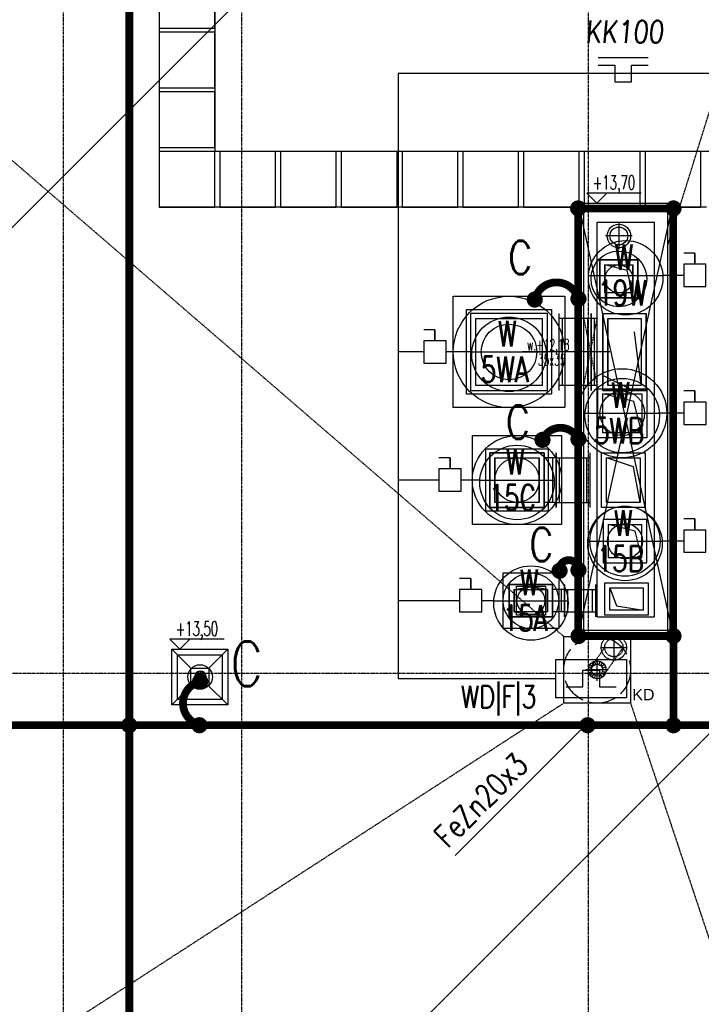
# Model space of a CAD drawing. Extents: x 3880 to 129921, y -116796 to -57711.
# Tile 52 of 110: x 51778 to 52390, y -94540 to -93656. Entities that reach past the tile are written whole.
import ezdxf
from ezdxf.enums import TextEntityAlignment as Align

# ---------------------------------------------------------------- set-up
doc = ezdxf.new("R2010")
doc.units = 0
doc.header["$LTSCALE"] = 2
for name, pattern in [('ACAD_ISO02W100', [15, 12, -3]), ('ACAD_ISO10W100', [18.5, 12, -3, 0.5, -3]), ('CENTER', [2, 1.25, -0.25, 0.25, -0.25]), ('DASHED', [0.75, 0.5, -0.25])]:
    doc.linetypes.add(name, pattern=pattern)
doc.layers.get('0').update_dxf_attribs({"color": 101, "linetype": 'CONTINUOUS'})
for name, color, linetype in [('E35', 6, 'CONTINUOUS'), ('E50', 3, 'CONTINUOUS'), ('Ins-kan', 54, 'CONTINUOUS'), ('Ins-went', 141, 'CONTINUOUS'), ('Ins-wod', 152, 'CONTINUOUS'), ('Opis-rzedne', 52, 'CONTINUOUS'), ('Os-osie glowne', 1, 'CENTER'), ('Pzt-chodniki-hatch', 252, 'CONTINUOUS'), ('W-idok', 9, 'CONTINUOUS'), ('W-izol-w', 144, 'CONTINUOUS'), ('W-przebicia-ściany', 223, 'CONTINUOUS'), ('W-przebicia-ściany @ 1', 223, 'CONTINUOUS'), ('W-widok-spadki', 61, 'CONTINUOUS')]:
    doc.layers.add(name, color=color, linetype=linetype)
doc.styles.add('dwg_opis podstawowy', font='romans.shx', dxfattribs={"width": 0.9})
doc.styles.add('KA wymiar', font='romand.shx', dxfattribs={"width": 0.6})
doc.styles.add('ROMANS', font='romans', dxfattribs={"width": 0.85})
doc.styles.add('TYTUL2', font='ARIAL.TTF')

# ---------------------------------------------------------------- blocks, each defined once
blk = doc.blocks.new('A$C5F9C5678')
at = {"layer": 'E35'}
for p, q in [((-39.17, 9.89), (-39.17, 24.89)), ((-39.17, 24.89), (-24.17, 24.89)), ((-24.17, 24.89), (-24.17, 9.89)), ((-54.17, 9.89), (-39.17, 9.89)), ((-24.17, 9.89), (-9.17, 9.89))]:
    blk.add_line(p, q, dxfattribs=at)
blk.add_lwpolyline([(-63.34, 34.37), (0, 34.37), (0, 0), (-63.34, 0)], close=True, dxfattribs=at)
blk = doc.blocks.new('A$C396C56EA')
at = {"layer": 'E35'}
for p, q in [((0, 0), (45, 0)), ((0, -6.86), (15, -6.86)), ((15, -6.86), (15, -21.86)), ((30, -21.86), (30, -6.86)), ((30, -6.86), (45, -6.86)), ((15, -21.86), (30, -21.86))]:
    blk.add_line(p, q, dxfattribs=at)
blk = doc.blocks.new('_kgjdskfgjkfh')
at = {"linetype": 'ACAD_ISO10W100'}
for p, q in [((0, 10), (0, -10)), ((10, 0), (-10, 0))]:
    blk.add_line(p, q, dxfattribs=at)
at = {"linetype": 'Continuous', "ltscale": 7}
for p, q in [((-8, 0), (-5, 0)), ((-7.61, 2.47), (-4.76, 1.55)), ((-6.47, 4.7), (-4.05, 2.94)), ((-4.7, 6.47), (-2.94, 4.05)), ((-2.47, 7.61), (-1.55, 4.76)), ((0, 8), (0, 5)), ((2.47, 7.61), (1.55, 4.76)), ((4.7, 6.47), (2.94, 4.05)), ((6.47, 4.7), (4.05, 2.94)), ((7.61, 2.47), (4.76, 1.55)), ((8, 0), (5, 0)), ((-7.61, -2.47), (-4.76, -1.55)), ((-6.47, -4.7), (-4.05, -2.94)), ((-4.7, -6.47), (-2.94, -4.05)), ((-2.47, -7.61), (-1.55, -4.76)), ((0, -8), (0, -5)), ((2.47, -7.61), (1.55, -4.76)), ((4.7, -6.47), (2.94, -4.05)), ((6.47, -4.7), (4.05, -2.94)), ((7.61, -2.47), (4.76, -1.55))]:
    blk.add_line(p, q, dxfattribs=at)
at = {"linetype": 'ACAD_ISO02W100'}
blk.add_circle((0, 0), 30, dxfattribs=at)
at = {"linetype": 'Continuous', "ltscale": 7}
for radius in [8, 5]:
    blk.add_circle((0, 0), radius, dxfattribs=at)
blk = doc.blocks.new('*U76')
at = {"color": 0, "linetype": 'ByBlock', "lineweight": -2}
blk.add_circle((0, 0), 400, dxfattribs=at)
blk = doc.blocks.new('*U77')
at = {"color": 0, "linetype": 'ByBlock', "lineweight": -2}
blk.add_circle((0, 0), 200, dxfattribs=at)
blk = doc.blocks.new('*U80')
at = {"color": 0, "linetype": 'ByBlock', "lineweight": -2}
blk.add_circle((0, 0), 315, dxfattribs=at)
blk = doc.blocks.new('*U81')
at = {"color": 0, "linetype": 'ByBlock', "lineweight": -2}
blk.add_circle((0, 0), 157.5, dxfattribs=at)
blk = doc.blocks.new('*U78')
at = {"color": 0, "linetype": 'ByBlock', "lineweight": -2}
blk.add_circle((0, 0), 250, dxfattribs=at)
blk = doc.blocks.new('*U79')
at = {"color": 0, "linetype": 'ByBlock', "lineweight": -2}
blk.add_circle((0, 0), 125, dxfattribs=at)
blk = doc.blocks.new('*U86')
at = {"color": 0, "linetype": 'ByBlock', "lineweight": -2}
blk.add_circle((0, 0), 500, dxfattribs=at)
blk = doc.blocks.new('*U85')
at = {"color": 0, "linetype": 'ByBlock', "lineweight": -2}
blk.add_circle((0, 0), 250, dxfattribs=at)
blk = doc.blocks.new('*U87')
at = {"color": 0, "linetype": 'ByBlock', "lineweight": -2}
blk.add_circle((0, 0), 200, dxfattribs=at)
blk = doc.blocks.new('*U88')
at = {"color": 0, "linetype": 'ByBlock', "lineweight": -2}
blk.add_circle((0, 0), 250, dxfattribs=at)
blk = doc.blocks.new('*U89')
at = {"color": 0, "linetype": 'ByBlock', "lineweight": -2}
blk.add_circle((0, 0), 125, dxfattribs=at)
blk = doc.blocks.new('dwg_kota arch 50')
blk.add_lwpolyline([(39.75, 9), (-9, 9), (0, 0), (9, 9)])
at = {"style": 'dwg_opis podstawowy', "width": 0.6}
blk.add_attdef('KOTA_ARCH', text='', height=12.75, dxfattribs=at).set_placement((15.375, 8.25), align=Align.BOTTOM_CENTER)

msp = doc.modelspace()

# ---------------------------------------------------------------- linework, layer by layer
at = {"color": 4, "linetype": 'Continuous'}
msp.add_line((52333.047, -93906.047), (52299.047, -93906.047), dxfattribs=at)
at = {"color": 0, "linetype": 'ByBlock', "lineweight": -2}
msp.add_line((52244.647, -94049.705), (52244.647, -94089.705), dxfattribs=at)
msp.add_circle((52237.144, -94177.984), 12.5, dxfattribs=at)
at = {"layer": 'E35'}
for p, q in [((51264.41, -94349.937), (52312.021, -93302.326)), ((52889.514, -93805.029), (51184.472, -95510.071)), ((52288.77, -93885.984), (52355.488, -93885.984)), ((52184.118, -93954.677), (52250.835, -93954.677)), ((52285.689, -94009.677), (52352.406, -94009.677)), ((52191.289, -94069.705), (52258.006, -94069.705)), ((52288.189, -94124.507), (52354.906, -94124.507)), ((52203.785, -94177.984), (52270.502, -94177.984)), ((52169.073, -94406.813), (52287.964, -94287.922))]:
    msp.add_line(p, q, dxfattribs=at)
at = {"layer": 'E35', "ltscale": 0.5}
for p, q in [((52384.229, -93865.984), (52374.229, -93865.984)), ((52151.036, -93934.677), (52141.036, -93934.677)), ((52384.239, -93989.677), (52374.239, -93989.677)), ((52164.619, -94049.705), (52154.619, -94049.705)), ((52384.229, -94104.507), (52374.229, -94104.507)), ((52183.117, -94157.984), (52173.117, -94157.984))]:
    msp.add_line(p, q, dxfattribs=at)
for points in [[(52384.229, -93875.984), (52384.229, -93865.984), (52384.229, -93865.984), (52384.229, -93875.984)], [(52394.229, -93895.984), (52394.229, -93875.984), (52374.229, -93875.984), (52374.229, -93895.984)], [(52151.036, -93944.677), (52151.036, -93934.677), (52151.036, -93934.677), (52151.036, -93944.677)], [(52161.036, -93964.677), (52161.036, -93944.677), (52141.036, -93944.677), (52141.036, -93964.677)], [(52384.239, -93999.677), (52384.239, -93989.677), (52384.239, -93989.677), (52384.239, -93999.677)], [(52394.239, -94019.677), (52394.239, -93999.677), (52374.239, -93999.677), (52374.239, -94019.677)], [(52164.619, -94059.705), (52164.619, -94049.705), (52164.619, -94049.705), (52164.619, -94059.705)], [(52174.619, -94079.705), (52174.619, -94059.705), (52154.619, -94059.705), (52154.619, -94079.705)], [(52384.229, -94114.507), (52384.229, -94104.507), (52384.229, -94104.507), (52384.229, -94114.507)], [(52394.229, -94134.507), (52394.229, -94114.507), (52374.229, -94114.507), (52374.229, -94134.507)], [(52183.117, -94167.984), (52183.117, -94157.984), (52183.117, -94157.984), (52183.117, -94167.984)], [(52193.117, -94187.984), (52193.117, -94167.984), (52173.117, -94167.984), (52173.117, -94187.984)]]:
    msp.add_lwpolyline(points, close=True, dxfattribs=at)
at = {"layer": 'E50'}
for p, q in [((52951.266, -93704.613), (52117.999, -93704.613)), ((52117.999, -93704.613), (52117.999, -94248.083)), ((52374.229, -93885.984), (52355.488, -93885.984)), ((52141.036, -93954.677), (52117.999, -93954.677)), ((52182.976, -93954.677), (52161.036, -93954.677)), ((52374.239, -94009.677), (52352.406, -94009.677)), ((52154.619, -94069.705), (52117.999, -94069.705)), ((52191.289, -94069.705), (52174.619, -94069.705)), ((52374.229, -94124.507), (52355.488, -94124.507)), ((52173.117, -94177.984), (52117.999, -94177.984)), ((52203.785, -94177.984), (52193.117, -94177.984)), ((52259.596, -94248.083), (52117.999, -94248.083))]:
    msp.add_line(p, q, dxfattribs=at)
at = {"layer": 'E50', "const_width": 7}
for points in [[(51876.757, -94893.022), (51876.757, -93623.786)], [(52279.547, -93825.824), (52364.71, -93825.824), (52364.71, -94209.676), (52279.547, -94209.676), (52279.547, -93825.824)], [(52365.056, -94289.744), (52365.056, -94209.676)], [(51435.578, -94289.744), (52397.759, -94289.744)]]:
    msp.add_lwpolyline(points, dxfattribs=at)
for points in [[(52279.547, -93822.074, -1), (52279.547, -93829.574, -1)], [(52365.056, -93822.074, -1), (52365.056, -93829.574, -1)], [(52236.826, -93907.64, -1), (52244.326, -93907.64, -1)], [(52279.788, -93903.219, -1), (52279.788, -93910.719, -1)], [(52243.787, -94033.576, -1), (52251.287, -94033.576, -1)], [(52279.788, -94029.154, -1), (52279.788, -94036.654, -1)], [(52259.082, -94151.143, -1), (52266.582, -94151.143, -1)], [(52279.788, -94146.721, -1), (52279.788, -94154.221, -1)], [(52279.894, -94205.926, -1), (52279.894, -94213.426, -1)], [(52365.056, -94205.926, -1), (52365.056, -94213.426, -1)], [(51940.362, -94254.281, 1), (51940.362, -94246.781, 1)], [(51873.007, -94289.744, -1), (51880.507, -94289.744, -1)], [(51935.94, -94289.744, 1), (51943.44, -94289.744, 1)], [(52361.306, -94289.744, -1), (52368.806, -94289.744, -1)]]:
    msp.add_lwpolyline(points, format="xyb", close=True, dxfattribs=at)
for points in [[(52240.576, -93907.64, -0.7763649), (52279.442, -93906.969, -2.2183293)], [(52247.537, -94033.576, -0.6580999), (52279.442, -94032.904, -2.2183293)], [(52262.832, -94151.143, -1.1162039), (52279.442, -94150.471, -2.2183293)], [(51940.362, -94250.531, 0.7763649), (51939.69, -94289.398, 2.2183293)]]:
    msp.add_lwpolyline(points, format="xyb", dxfattribs=at)
at = {"layer": 'E50', "ltscale": 15, "const_width": 7}
msp.add_lwpolyline([(52288.055, -94293.493, 1), (52287.873, -94285.995, 1)], format="xyb", close=True, dxfattribs=at)
at = {"layer": 'E50', "color": 6}
for centre in [(52322.129, -93888.094), (52217.476, -93956.787), (52319.047, -94011.787), (52224.647, -94071.815), (52321.547, -94126.617), (52237.144, -94180.094)]:
    msp.add_circle(centre, 33.425, dxfattribs=at)
at = {"layer": 'Ins-kan', "linetype": 'Continuous', "ltscale": 0.3}
for p, q in [((51935.895, -94245.61), (51945.345, -94245.61)), ((51940.62, -94240.885), (51940.62, -94250.335))]:
    msp.add_line(p, q, dxfattribs=at)
for centre, radius in [((51940.304, -94246.461), 11), ((51940.62, -94245.61), 4.725), ((51940.62, -94245.61), 4.125)]:
    msp.add_circle(centre, radius, dxfattribs=at)
at = {"layer": 'Ins-went', "ltscale": 2}
for p, q in [((52316.047, -93838.522), (52316.047, -93862.522)), ((52328.047, -93850.522), (52304.047, -93850.522)), ((52299.047, -93906.047), (52299.047, -93872.047)), ((52299.047, -93872.047), (52333.047, -93872.047)), ((52333.047, -93872.047), (52299.047, -93872.047)), ((52299.047, -93872.047), (52299.047, -93906.047)), ((52323.547, -93881.547), (52303.547, -93876.547)), ((52303.547, -93901.547), (52303.547, -93876.547)), ((52303.547, -93876.547), (52328.547, -93876.547)), ((52303.547, -93876.547), (52303.547, -93901.547)), ((52303.547, -93876.547), (52328.547, -93876.547)), ((52328.547, -93876.547), (52328.547, -93901.547)), ((52328.547, -93901.547), (52328.547, -93876.547)), ((52333.047, -93872.047), (52333.047, -93906.047)), ((52333.047, -93906.047), (52333.047, -93872.047)), ((52328.547, -93901.547), (52323.547, -93881.547)), ((52328.547, -93901.547), (52303.547, -93901.547)), ((52328.547, -93901.547), (52303.547, -93901.547)), ((52299.047, -93906.047), (52333.047, -93906.047)), ((52251.976, -93920.177), (52182.976, -93920.177)), ((52182.976, -93920.177), (52182.976, -93989.177)), ((52251.976, -93989.177), (52251.976, -93920.177)), ((52262.447, -93989.177), (52262.447, -93920.177)), ((52291.047, -93989.163), (52291.047, -93920.163)), ((52291.047, -93920.177), (52291.047, -93989.177)), ((52301.547, -93989.163), (52301.547, -93920.163)), ((52301.547, -93920.163), (52340.547, -93920.163)), ((52301.547, -93920.163), (52340.547, -93920.163)), ((52301.547, -93920.163), (52301.547, -93924.663)), ((52340.547, -93920.163), (52340.547, -93989.163)), ((52340.547, -93989.163), (52340.547, -93920.163)), ((52187.476, -93924.677), (52187.476, -93984.677)), ((52187.476, -93924.677), (52247.476, -93924.677)), ((52247.476, -93984.677), (52247.476, -93924.677)), ((52291.047, -93924.677), (52262.447, -93924.677)), ((52265.447, -93984.677), (52265.447, -93924.677)), ((52288.047, -93924.677), (52288.047, -93984.677)), ((52294.047, -93984.663), (52294.047, -93924.663)), ((52301.547, -93924.663), (52301.547, -93984.663)), ((52306.047, -93984.663), (52306.047, -93924.663)), ((52306.047, -93924.663), (52336.047, -93924.663)), ((52306.047, -93924.663), (52306.047, -93984.663)), ((52336.047, -93924.663), (52336.047, -93984.663)), ((52336.047, -93924.663), (52336.047, -93984.663)), ((52336.047, -93984.663), (52330.047, -93936.663)), ((52326.966, -93988.377), (52302.966, -93976.377)), ((52182.976, -93989.177), (52251.976, -93989.177)), ((52247.476, -93984.677), (52187.476, -93984.677)), ((52291.047, -93984.677), (52262.447, -93984.677)), ((52297.047, -94031.677), (52297.047, -93987.677)), ((52297.047, -93987.677), (52341.047, -93987.677)), ((52301.547, -93989.163), (52301.547, -93984.663)), ((52340.547, -93989.163), (52301.547, -93989.163)), ((52301.547, -93989.163), (52340.547, -93989.163)), ((52329.547, -93999.177), (52301.547, -93992.177)), ((52301.547, -94027.177), (52301.547, -93992.177)), ((52301.547, -93992.177), (52336.547, -93992.177)), ((52336.047, -93984.663), (52306.047, -93984.663)), ((52336.547, -93992.177), (52336.547, -94027.177)), ((52341.047, -93987.677), (52341.047, -94031.677)), ((52336.547, -94027.177), (52329.547, -93999.177)), ((52336.547, -94027.177), (52301.547, -94027.177)), ((52341.047, -94031.677), (52297.047, -94031.677)), ((52200.147, -94094.205), (52200.147, -94045.205)), ((52200.147, -94045.205), (52249.147, -94045.205)), ((52249.147, -94045.205), (52200.147, -94045.205)), ((52200.147, -94045.205), (52200.147, -94094.205)), ((52249.147, -94045.205), (52249.147, -94094.205)), ((52249.147, -94094.205), (52249.147, -94045.205)), ((52259.647, -94094.205), (52259.647, -94045.205)), ((52259.647, -94045.205), (52259.647, -94094.205)), ((52290.047, -94045.205), (52290.047, -94094.205)), ((52300.547, -94094.205), (52300.547, -94045.205)), ((52300.547, -94045.205), (52339.547, -94045.205)), ((52339.547, -94045.205), (52339.547, -94094.205)), ((52204.647, -94089.705), (52204.647, -94049.705)), ((52204.647, -94049.705), (52244.647, -94049.705)), ((52204.647, -94049.705), (52204.647, -94089.705)), ((52204.647, -94049.705), (52244.647, -94049.705)), ((52244.647, -94089.705), (52244.647, -94049.705)), ((52259.647, -94049.705), (52249.147, -94049.705)), ((52256.647, -94049.705), (52256.647, -94089.705)), ((52259.647, -94049.705), (52290.047, -94049.705)), ((52262.647, -94089.705), (52262.647, -94049.705)), ((52287.047, -94049.705), (52287.047, -94089.705)), ((52329.047, -94057.705), (52305.047, -94049.705)), ((52305.047, -94089.705), (52305.047, -94049.705)), ((52305.047, -94049.705), (52335.047, -94049.705)), ((52335.047, -94049.705), (52335.047, -94089.705)), ((52335.047, -94089.705), (52329.047, -94057.705)), ((52244.647, -94089.705), (52204.647, -94089.705)), ((52244.647, -94089.705), (52204.647, -94089.705)), ((52259.647, -94089.705), (52249.147, -94089.705)), ((52259.647, -94089.705), (52290.047, -94089.705)), ((52335.047, -94089.705), (52305.047, -94089.705)), ((52249.147, -94094.205), (52200.147, -94094.205)), ((52200.147, -94094.205), (52249.147, -94094.205)), ((52339.547, -94094.205), (52300.547, -94094.205)), ((52341.047, -94105.007), (52302.047, -94105.007)), ((52302.047, -94105.007), (52302.047, -94144.007)), ((52341.047, -94144.007), (52341.047, -94105.007)), ((52330.547, -94115.507), (52306.547, -94109.507)), ((52306.547, -94109.507), (52306.547, -94139.507)), ((52306.547, -94109.507), (52336.547, -94109.507)), ((52336.547, -94139.507), (52330.547, -94115.507)), ((52336.547, -94139.507), (52336.547, -94109.507)), ((52336.547, -94139.507), (52306.547, -94139.507)), ((52302.047, -94144.007), (52341.047, -94144.007)), ((52217.643, -94192.484), (52217.643, -94163.484)), ((52217.643, -94163.484), (52256.643, -94163.484)), ((52256.644, -94163.484), (52217.644, -94163.484)), ((52217.644, -94163.484), (52217.644, -94192.484)), ((52222.143, -94187.984), (52222.143, -94167.984)), ((52222.143, -94167.984), (52252.143, -94167.984)), ((52222.144, -94167.984), (52234.929, -94165.682)), ((52222.144, -94167.984), (52222.144, -94187.984)), ((52222.144, -94167.984), (52252.144, -94167.984)), ((52252.144, -94167.984), (52239.359, -94165.682)), ((52252.143, -94167.984), (52252.143, -94187.984)), ((52252.144, -94187.984), (52252.144, -94167.984)), ((52256.643, -94163.484), (52256.643, -94192.484)), ((52267.143, -94167.984), (52256.643, -94167.984)), ((52256.644, -94192.484), (52256.644, -94163.484)), ((52264.143, -94167.984), (52264.143, -94187.984)), ((52267.143, -94192.484), (52267.143, -94163.484)), ((52267.143, -94163.484), (52267.143, -94192.484)), ((52267.143, -94167.984), (52295.143, -94167.984)), ((52270.143, -94187.984), (52270.143, -94167.984)), ((52292.143, -94167.984), (52292.143, -94187.984)), ((52295.143, -94163.484), (52295.143, -94192.484)), ((52303.474, -94161.992), (52342.474, -94161.992)), ((52303.474, -94190.992), (52303.474, -94161.992)), ((52307.974, -94166.492), (52337.974, -94166.492)), ((52307.974, -94186.492), (52307.974, -94166.492)), ((52307.974, -94166.492), (52313.974, -94182.492)), ((52337.974, -94166.492), (52337.974, -94186.492)), ((52342.474, -94161.992), (52342.474, -94190.992)), ((52337.974, -94186.492), (52307.974, -94186.492)), ((52313.974, -94182.492), (52337.974, -94186.492)), ((52256.643, -94192.484), (52217.643, -94192.484)), ((52217.644, -94192.484), (52256.644, -94192.484)), ((52252.143, -94187.984), (52222.143, -94187.984)), ((52222.144, -94187.984), (52234.929, -94190.286)), ((52252.144, -94187.984), (52222.144, -94187.984)), ((52252.144, -94187.984), (52239.359, -94190.286)), ((52267.143, -94187.984), (52256.643, -94187.984)), ((52267.143, -94187.984), (52295.143, -94187.984)), ((52342.474, -94190.992), (52303.474, -94190.992))]:
    msp.add_line(p, q, dxfattribs=at)
for points in [[(52296.547, -93924.677), (52284.547, -93924.677)], [(52296.547, -93984.677), (52284.547, -93984.677)]]:
    msp.add_lwpolyline(points, dxfattribs=at)
at = {"layer": 'Ins-went'}
msp.add_circle((52316.047, -93850.522), 10.56, dxfattribs=at)
at = {"layer": 'Ins-went', "ltscale": 2}
for centre, radius in [((52316.047, -93850.522), 8), ((52316.047, -93889.047), 12.5), ((52217.476, -93954.677), 25), ((52224.647, -94069.705), 40), ((52224.647, -94069.705), 20), ((52321.547, -94124.507), 15.75)]:
    msp.add_circle(centre, radius, dxfattribs=at)
at = {"layer": 'Ins-wod', "linetype": 'DASHED', "ltscale": 0.5}
for p, q in [((52311.547, -94208.772), (52311.547, -94231.272)), ((52300.297, -94220.022), (52322.797, -94220.022))]:
    msp.add_line(p, q, dxfattribs=at)
for points in [[(52303.297, -94220.022), (52290.183, -94238.74)], [(52319.797, -94220.022), (52301.25, -94246.494)]]:
    msp.add_lwpolyline(points, dxfattribs=at)
for radius in [11.344, 8.25]:
    msp.add_circle((52311.547, -94220.022), radius, dxfattribs=at)
at = {"layer": 'Os-osie glowne'}
for points in [[(51817.547, -91070.848), (51817.547, -96575.018)], [(51977.547, -91070.848), (51977.547, -96575.018)], [(52288.547, -91070.848), (52288.547, -96575.018)], [(50525.547, -94243.022), (62792.547, -94243.022)]]:
    msp.add_lwpolyline(points, dxfattribs=at)
at = {"layer": 'Pzt-chodniki-hatch'}
for points in [[(51903.515, -92130.522), (51903.515, -93824.581)], [(51953.515, -92951.747), (51953.515, -93774.581)], [(52444.71, -93774.581), (51953.515, -93774.581)], [(52394.71, -93824.581), (51903.515, -93824.581)]]:
    msp.add_lwpolyline(points, dxfattribs=at)
for points in [[(51903.515, -93614.081), (51903.515, -93664.081), (51953.515, -93664.081), (51953.515, -93614.081)], [(51903.515, -93667.581), (51903.515, -93717.581), (51953.515, -93717.581), (51953.515, -93667.581)], [(51903.515, -93721.081), (51903.515, -93771.081), (51953.515, -93771.081), (51953.515, -93721.081)], [(51903.515, -93774.581), (51903.515, -93824.581), (51953.515, -93824.581), (51953.515, -93774.581)], [(51958.015, -93774.581), (51958.015, -93824.581), (52008.015, -93824.581), (52008.015, -93774.581)], [(52012.515, -93774.581), (52012.515, -93824.581), (52062.515, -93824.581), (52062.515, -93774.581)], [(52067.015, -93774.581), (52067.015, -93824.581), (52117.015, -93824.581), (52117.015, -93774.581)], [(52121.515, -93774.581), (52121.515, -93824.581), (52171.515, -93824.581), (52171.515, -93774.581)], [(52176.015, -93774.581), (52176.015, -93824.581), (52226.015, -93824.581), (52226.015, -93774.581)], [(52230.515, -93774.581), (52230.515, -93824.581), (52280.515, -93824.581), (52280.515, -93774.581)], [(52285.015, -93774.581), (52285.015, -93824.581), (52335.015, -93824.581), (52335.015, -93774.581)], [(52339.515, -93774.581), (52339.515, -93824.581), (52389.515, -93824.581), (52389.515, -93774.581)]]:
    msp.add_lwpolyline(points, close=True, dxfattribs=at)
at = {"layer": 'W-idok', "linetype": 'DASHED', "ltscale": 0.5}
for p, q in [((52284.547, -93826.022), (52359.71, -93826.022)), ((52284.547, -94204.676), (52284.547, -93826.022)), ((52359.71, -93826.022), (52359.71, -94204.676)), ((52296.547, -93838.022), (52347.71, -93838.022)), ((52296.547, -94192.676), (52296.547, -93838.022)), ((52347.71, -93838.022), (52347.71, -94192.676)), ((52347.71, -94192.676), (52296.547, -94192.676)), ((52359.71, -94204.676), (52284.547, -94204.676))]:
    msp.add_line(p, q, dxfattribs=at)
for points in [[(52167.476, -93904.677), (52267.476, -93904.677), (52267.476, -94004.677), (52167.476, -94004.677)], [(52179.476, -93916.677), (52255.476, -93916.677), (52255.476, -93992.677), (52179.476, -93992.677)], [(52184.647, -94029.705), (52264.647, -94029.705), (52264.647, -94109.705), (52184.647, -94109.705)], [(52196.647, -94041.705), (52252.647, -94041.705), (52252.647, -94097.705), (52196.647, -94097.705)], [(52212.144, -94152.984), (52262.144, -94152.984), (52262.144, -94202.984), (52212.144, -94202.984)], [(52224.144, -94164.984), (52250.144, -94164.984), (52250.144, -94190.984), (52224.144, -94190.984)], [(51920.047, -94226.522), (51960.047, -94226.522), (51960.047, -94266.522), (51920.047, -94266.522)], [(51932.047, -94238.522), (51948.047, -94238.522), (51948.047, -94254.522), (51932.047, -94254.522)]]:
    msp.add_lwpolyline(points, close=True, dxfattribs=at)
at = {"layer": 'W-idok', "linetype": 'DASHED'}
for points in [[(52284.547, -93984.677), (52296.547, -93924.677)], [(52284.547, -93924.677), (52296.547, -93984.677)]]:
    msp.add_lwpolyline(points, dxfattribs=at)
at = {"layer": 'W-izol-w', "linetype": 'Continuous'}
for p, q in [((52279.547, -93821.022), (52364.71, -93821.022)), ((52279.547, -94209.676), (52279.547, -93821.022)), ((52364.71, -93821.022), (52364.71, -94209.676)), ((52364.71, -94209.676), (52279.547, -94209.676))]:
    msp.add_line(p, q, dxfattribs=at)
for points in [[(52279.547, -93821.022), (52364.71, -94209.676)], [(52279.547, -94209.676), (52364.71, -93821.022)], [(51915.047, -94221.522), (51931.825, -94238.299)], [(51947.762, -94238.807), (51965.047, -94221.522)], [(51915.047, -94271.522), (51932.231, -94254.338)], [(51947.381, -94253.855), (51965.047, -94271.522)]]:
    msp.add_lwpolyline(points, dxfattribs=at)
msp.add_lwpolyline([(51915.047, -94221.522), (51965.047, -94221.522), (51965.047, -94271.522), (51915.047, -94271.522)], close=True, dxfattribs=at)
at = {"layer": 'W-przebicia-ściany'}
msp.add_lwpolyline([(52307.82, -93954.677), (52229.225, -93954.677)], dxfattribs=at)
at = {"layer": 'W-widok-spadki', "linetype": 'DASHED', "ltscale": 0.5}
for points in [[(52266.547, -94210.022), (51447.547, -93503.022)], [(52359.71, -93859.581), (52457.547, -93546.022)], [(52266.547, -94270.022), (51547.547, -94736.022)], [(52326.547, -94270.022), (52525.547, -94867.022)]]:
    msp.add_lwpolyline(points, dxfattribs=at)
msp.add_lwpolyline([(52266.547, -94210.022), (52326.547, -94210.022), (52326.547, -94270.022), (52266.547, -94270.022)], close=True, dxfattribs=at)

# ---------------------------------------------------------------- block references
at = {"layer": 'E35'}
for name, p in [('A$C396C56EA', (52297.484, -93690.256)), ('A$C5F9C5678', (52322.94, -94265.266))]:
    msp.add_blockref(name, p, dxfattribs=at)
at = {"layer": 'Ins-went', "ltscale": 2, "yscale": 0.1000000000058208, "zscale": 0.1}
for name, p, xscale, rotation in [('*U78', (52316.047, -93889.047), 0.1000000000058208, 90), ('*U79', (52316.047, -93889.047), 0.09999999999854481, 180), ('*U86', (52217.476, -93954.677), 0.1000000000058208, 90), ('*U85', (52217.476, -93954.677), 0.09999999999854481, 180), ('*U76', (52319.047, -94009.677), 0.1000000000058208, 90), ('*U77', (52319.047, -94009.677), 0.09999999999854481, 180), ('*U87', (52224.647, -94069.705), 0.09999999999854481, 180), ('*U80', (52321.547, -94124.507), 0.1000000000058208, 90), ('*U81', (52321.547, -94124.507), 0.09999999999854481, 180), ('*U88', (52237.144, -94177.984), 0.1000000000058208, 90), ('*U89', (52237.144, -94177.984), 0.09999999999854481, 180)]:
    msp.add_blockref(name, p, dxfattribs=dict(at, xscale=xscale, rotation=rotation))
at = {"layer": 'Ins-wod', "rotation": 270}
msp.add_blockref('_kgjdskfgjkfh', (52296.547, -94240.022), dxfattribs=at)
msp.add_blockref('_kgjdskfgjkfh', (52296.547, -94240.022), dxfattribs=at)
at = {"layer": 'Opis-rzedne'}
for p, values in [((52296.271, -93821.022), {'KOTA_ARCH': '+13,70'}), ((51922.068, -94221.522), {'KOTA_ARCH': '+13,50'})]:
    msp.add_blockref('dwg_kota arch 50', p, dxfattribs=at).add_auto_attribs(values)

# ---------------------------------------------------------------- texts
at = {"layer": 'E35', "style": 'ROMANS', "oblique": 5, "width": 0.8}
msp.add_text('KK100', height=20, dxfattribs=at).set_placement((52285.958, -93677.264))
at = {"layer": 'E35', "style": 'ROMANS'}
for s, height, width, p in [('W', 23, 0.7, (52312.273, -93881.079)), ('19W', 23, 0.7, (52296.865, -93913.106)), ('W', 23, 0.7, (52207.62, -93949.772)), ('5WA', 23, 0.7, (52192.212, -93981.8)), ('W', 23, 0.7, (52309.191, -94004.772)), ('5WB', 23, 0.7, (52293.783, -94036.8)), ('W', 23, 0.7, (52214.791, -94064.8)), ('15C', 23, 0.7, (52199.383, -94096.827)), ('W', 23, 0.7, (52311.691, -94119.602)), ('15B', 23, 0.7, (52296.283, -94151.63)), ('W', 23, 0.7, (52227.288, -94173.079)), ('15A', 23, 0.7, (52211.879, -94205.107)), ('WD|F|3', 20, 0.8, (52174.331, -94274.267))]:
    msp.add_text(s, height=height, dxfattribs=dict(at, width=width)).set_placement(p)
at = {"layer": 'E35', "style": 'ROMANS', "width": 0.8}
msp.add_text('FeZn20x3', height=20, rotation=45, dxfattribs=at).set_placement((52162.537, -94400.93))
at = {"layer": 'E50', "ltscale": 50, "style": 'ROMANS', "width": 0.8}
for height, p in [(30, (52216.652, -93884.86)), (30, (52214.597, -94032.72)), (30, (52235.63, -94142.522)), (40, (51967.62, -94254.631))]:
    msp.add_text('C', height=height, dxfattribs=at).set_placement(p)
at = {"layer": 'Ins-wod', "insert": (52328.164, -94257.124), "char_height": 10.2123, "width": 1336.21749, "attachment_point": 1, "style": 'TYTUL2'}
msp.add_mtext('KD', dxfattribs=at)
at = {"layer": 'W-przebicia-ściany', "insert": (52243.351, -93956.803), "char_height": 10, "width": 187.07748, "attachment_point": 1, "style": 'KA wymiar'}
msp.add_mtext('{\\Fromans|c238;35x35}', dxfattribs=at)
at = {"layer": 'W-przebicia-ściany @ 1', "insert": (52233.71, -93943.226), "char_height": 10, "width": 187.07748, "attachment_point": 1, "style": 'KA wymiar'}
msp.add_mtext('{\\Fromans|c238;w.+12,18}', dxfattribs=at)

doc.saveas('drawing.dxf')
